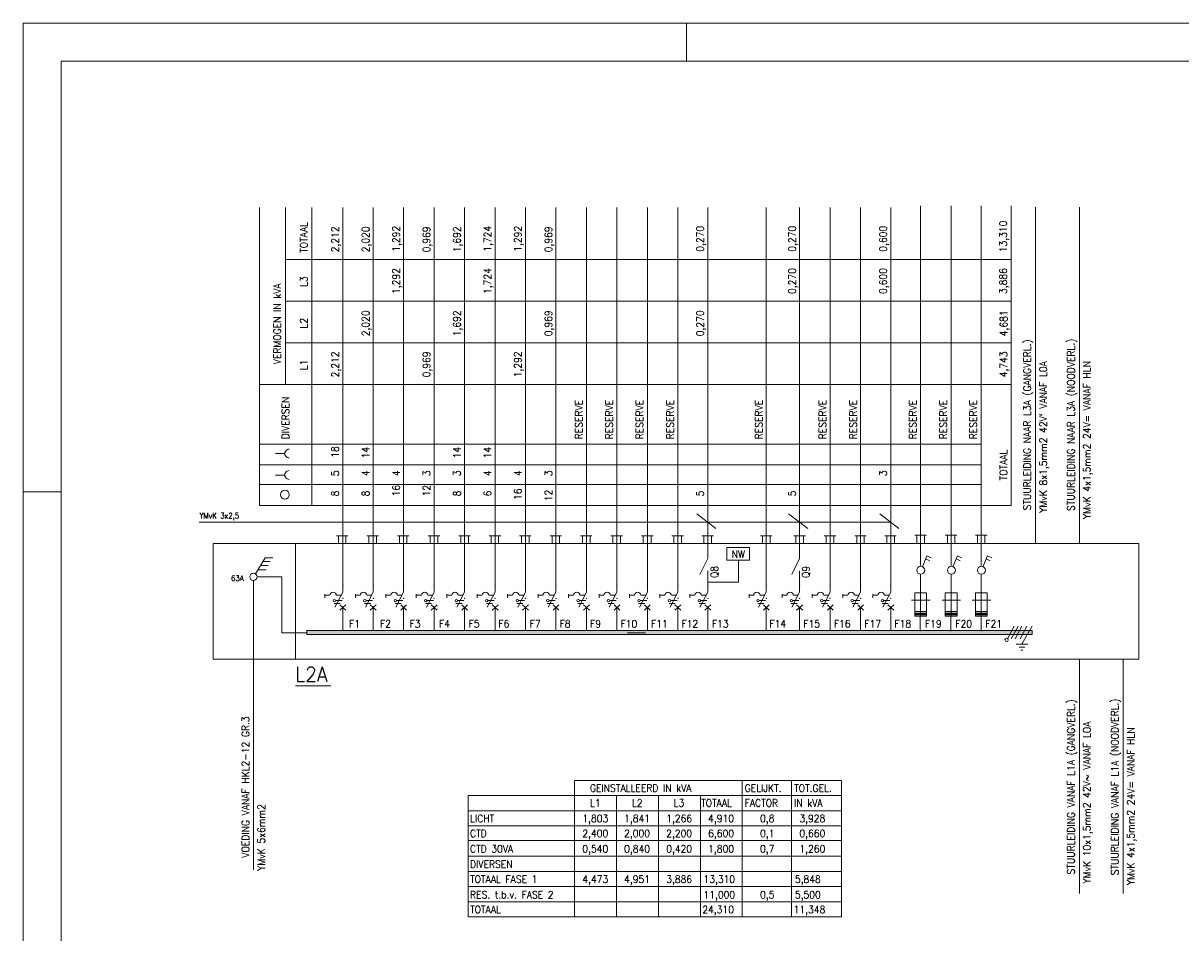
# Model space of a CAD drawing. Header units: metres. Extents: x 0 to 59.4, y 0 to 42.
# Tile 2 of 4: x 0 to 30.4, y 18.1 to 42. Entities that reach past the tile are written whole.
import ezdxf
from ezdxf.enums import TextEntityAlignment as Align

# ---------------------------------------------------------------- set-up
doc = ezdxf.new("R2010")
doc.units = ezdxf.units.M
doc.header["$MEASUREMENT"] = 0
doc.layers.add('Level 1', color=1, linetype='Continuous', lineweight=0)
doc.styles.add('Style-STANDARD', font='STANDARD.shx')

# ---------------------------------------------------------------- blocks, each defined once
blk = doc.blocks.new('A2')
at = {"layer": 'Level 1', "color": 1, "linetype": 'Continuous', "lineweight": 0}
for p, q in [((5.94, 4.2), (0, 4.2)), ((0, 4.2), (0, 0)), ((1.74, 4.1), (1.74, 4.2)), ((0, 2.97), (0.1, 2.97))]:
    blk.add_line(p, q, dxfattribs=at)
at = {"layer": 'Level 1', "color": 140, "linetype": 'Continuous', "lineweight": 0}
blk.add_3dface([(0.1, 0.1), (5.84, 0.1), (5.84, 4.1), (0.1, 4.1)], dxfattribs=at)

msp = doc.modelspace()

# ---------------------------------------------------------------- linework, layer by layer
at = {"layer": 'Level 1', "color": 1, "linetype": 'Continuous', "lineweight": 0}
for p, q in [((6.196, 29.346), (6.196, 37.159)), ((6.886, 32.518), (6.886, 37.159)), ((7.575, 29.346), (7.575, 37.159)), ((8.388, 37.159), (8.388, 27.065)), ((9.182, 37.159), (9.182, 27.065)), ((9.981, 37.159), (9.981, 27.065)), ((10.78, 37.159), (10.78, 27.065)), ((11.579, 37.159), (11.579, 27.065)), ((12.378, 37.159), (12.378, 27.065)), ((13.175, 37.159), (13.175, 27.065)), ((13.975, 37.159), (13.975, 27.065)), ((14.774, 37.159), (14.774, 27.065)), ((15.577, 37.159), (15.577, 27.065)), ((16.376, 37.159), (16.376, 27.065)), ((17.177, 37.159), (17.177, 27.065)), ((17.962, 37.159), (17.962, 27.955)), ((19.493, 37.159), (19.493, 27.065)), ((20.368, 37.159), (20.368, 27.955)), ((21.167, 37.159), (21.167, 27.065)), ((21.968, 37.159), (21.968, 27.065)), ((22.757, 37.159), (22.757, 27.065)), ((23.542, 27.768), (23.542, 37.206)), ((24.346, 27.768), (24.346, 37.206)), ((25.132, 27.768), (25.132, 37.206)), ((25.919, 29.346), (25.919, 37.206)), ((26.555, 37.174), (26.555, 28.362)), ((27.706, 37.174), (27.706, 28.362)), ((6.886, 35.799), (25.915, 35.799)), ((6.886, 34.706), (25.915, 34.706)), ((6.886, 33.612), (25.915, 33.612)), ((6.196, 32.518), (25.915, 32.518)), ((6.196, 30.956), (25.136, 30.956)), ((6.618, 30.706), (6.858, 30.706)), ((6.196, 30.409), (25.136, 30.409)), ((6.618, 30.143), (6.858, 30.143)), ((6.196, 29.893), (25.136, 29.893)), ((6.196, 29.346), (25.915, 29.346)), ((4.618, 28.909), (22.757, 28.909)), ((17.669, 29.127), (18.171, 28.737)), ((20.079, 29.127), (20.583, 28.737)), ((22.47, 29.127), (22.97, 28.737)), ((8.52, 28.549), (8.223, 28.549)), ((8.27, 28.346), (8.27, 28.549)), ((8.468, 28.346), (8.468, 28.549)), ((9.317, 28.549), (9.018, 28.549)), ((9.069, 28.346), (9.069, 28.549)), ((9.268, 28.346), (9.268, 28.549)), ((10.118, 28.549), (9.817, 28.549)), ((9.872, 28.346), (9.872, 28.549)), ((10.067, 28.346), (10.067, 28.549)), ((10.928, 28.549), (10.628, 28.549)), ((10.68, 28.346), (10.68, 28.549)), ((10.874, 28.346), (10.874, 28.549)), ((11.723, 28.549), (11.428, 28.549)), ((11.477, 28.346), (11.477, 28.549)), ((11.678, 28.346), (11.678, 28.549)), ((12.526, 28.549), (12.225, 28.549)), ((12.276, 28.346), (12.276, 28.549)), ((12.473, 28.346), (12.473, 28.549)), ((13.319, 28.549), (13.024, 28.549)), ((13.073, 28.346), (13.073, 28.549)), ((13.274, 28.346), (13.274, 28.549)), ((14.12, 28.549), (13.823, 28.549)), ((13.874, 28.346), (13.874, 28.549)), ((14.071, 28.346), (14.071, 28.549)), ((14.921, 28.549), (14.622, 28.549)), ((14.673, 28.346), (14.673, 28.549)), ((14.872, 28.346), (14.872, 28.549)), ((15.722, 28.549), (15.417, 28.549)), ((15.472, 28.346), (15.472, 28.549)), ((15.671, 28.346), (15.671, 28.549)), ((16.522, 28.549), (16.22, 28.549)), ((16.268, 28.346), (16.268, 28.549)), ((16.47, 28.346), (16.47, 28.549)), ((17.319, 28.549), (17.02, 28.549)), ((17.065, 28.346), (17.065, 28.549)), ((17.27, 28.346), (17.27, 28.549)), ((18.106, 28.549), (17.805, 28.549)), ((17.852, 28.346), (17.852, 28.549)), ((18.055, 28.346), (18.055, 28.549)), ((19.641, 28.549), (19.341, 28.549)), ((19.393, 28.346), (19.393, 28.549)), ((19.591, 28.346), (19.591, 28.549)), ((20.518, 28.549), (20.216, 28.549)), ((20.268, 28.346), (20.268, 28.549)), ((20.466, 28.346), (20.466, 28.549)), ((21.315, 28.549), (21.016, 28.549)), ((21.065, 28.346), (21.065, 28.549)), ((21.266, 28.346), (21.266, 28.549)), ((22.116, 28.549), (21.815, 28.549)), ((21.866, 28.346), (21.866, 28.549)), ((22.063, 28.346), (22.063, 28.549)), ((22.901, 28.549), (22.602, 28.549)), ((22.653, 28.346), (22.653, 28.549)), ((22.856, 28.346), (22.856, 28.549)), ((23.393, 28.565), (23.694, 28.565)), ((23.444, 28.346), (23.444, 28.565)), ((23.643, 28.346), (23.643, 28.565)), ((24.19, 28.565), (24.493, 28.565)), ((24.243, 28.346), (24.243, 28.565)), ((24.442, 28.346), (24.442, 28.565)), ((24.983, 28.565), (25.284, 28.565)), ((25.032, 28.346), (25.032, 28.565)), ((25.229, 28.346), (25.229, 28.565)), ((4.987, 28.346), (4.987, 25.315)), ((4.991, 28.346), (29.262, 28.346)), ((7.143, 28.346), (7.143, 25.315)), ((29.27, 28.346), (29.27, 25.315)), ((6.095, 27.549), (6.344, 27.971)), ((6.344, 27.971), (6.55, 27.971)), ((17.962, 27.955), (17.753, 27.534)), ((18.46, 28.237), (19.055, 28.237)), ((18.46, 27.909), (18.46, 28.237)), ((19.055, 28.237), (19.055, 27.909)), ((20.368, 27.955), (20.165, 27.534)), ((23.589, 27.737), (23.706, 28.018)), ((23.673, 27.94), (23.784, 27.893)), ((23.706, 28.018), (23.819, 27.971)), ((24.387, 27.737), (24.511, 28.018)), ((24.47, 27.94), (24.583, 27.893)), ((24.511, 28.018), (24.618, 27.971)), ((25.177, 27.737), (25.296, 28.018)), ((25.262, 27.94), (25.37, 27.893)), ((25.296, 28.018), (25.409, 27.971)), ((6.163, 27.659), (6.372, 27.659)), ((6.227, 27.768), (6.43, 27.768)), ((6.286, 27.877), (6.483, 27.877)), ((19.055, 27.909), (18.46, 27.909)), ((18.761, 27.909), (18.761, 27.331)), ((6.044, 27.362), (6.044, 19.784)), ((6.149, 27.471), (6.788, 27.471)), ((6.788, 27.471), (6.788, 26.002)), ((17.962, 27.627), (17.962, 27.065)), ((20.368, 27.627), (20.368, 27.065)), ((23.542, 27.049), (23.542, 27.534)), ((24.346, 27.049), (24.346, 27.534)), ((25.132, 27.049), (25.132, 27.534)), ((8.388, 27.065), (8.18, 26.674)), ((9.182, 27.065), (8.979, 26.674)), ((9.981, 27.065), (9.778, 26.674)), ((10.78, 27.065), (10.577, 26.674)), ((11.579, 27.065), (11.378, 26.674)), ((12.378, 27.065), (12.173, 26.674)), ((13.175, 27.065), (12.977, 26.674)), ((13.975, 27.065), (13.776, 26.674)), ((14.774, 27.065), (14.575, 26.674)), ((15.577, 27.065), (15.376, 26.674)), ((16.376, 27.065), (16.169, 26.674)), ((17.177, 27.065), (16.973, 26.674)), ((17.962, 27.065), (17.753, 26.674)), ((17.962, 27.331), (18.761, 27.331)), ((19.493, 27.065), (19.292, 26.674)), ((20.368, 27.065), (20.165, 26.674)), ((21.167, 27.065), (20.966, 26.674)), ((21.968, 27.065), (21.764, 26.674)), ((22.757, 27.065), (22.555, 26.674)), ((23.389, 27.049), (23.389, 26.44)), ((23.698, 27.049), (23.389, 27.049)), ((23.542, 26.44), (23.542, 27.049)), ((23.698, 26.44), (23.698, 27.049)), ((24.19, 27.049), (24.19, 26.44)), ((24.497, 27.049), (24.19, 27.049)), ((24.346, 26.44), (24.346, 27.049)), ((24.497, 26.44), (24.497, 27.049)), ((24.979, 27.049), (24.979, 26.44)), ((25.284, 27.049), (24.979, 27.049)), ((25.132, 26.44), (25.132, 27.049)), ((25.284, 26.44), (25.284, 27.049)), ((7.915, 27.018), (7.915, 26.924)), ((8.04, 26.987), (7.919, 26.987)), ((8.315, 26.768), (8.157, 26.768)), ((8.364, 26.846), (8.208, 26.846)), ((8.345, 26.987), (8.223, 26.987)), ((8.462, 26.737), (8.309, 26.596)), ((8.309, 26.737), (8.462, 26.596)), ((8.714, 27.018), (8.714, 26.924)), ((8.839, 26.987), (8.718, 26.987)), ((9.116, 26.768), (8.956, 26.768)), ((9.161, 26.846), (9.003, 26.846)), ((9.143, 26.987), (9.022, 26.987)), ((9.261, 26.737), (9.104, 26.596)), ((9.104, 26.737), (9.261, 26.596)), ((9.514, 27.018), (9.514, 26.924)), ((9.638, 26.987), (9.518, 26.987)), ((9.915, 26.768), (9.755, 26.768)), ((9.962, 26.846), (9.802, 26.846)), ((9.942, 26.987), (9.821, 26.987)), ((10.055, 26.737), (9.907, 26.596)), ((9.907, 26.737), (10.055, 26.596)), ((10.311, 27.018), (10.311, 26.924)), ((10.438, 26.987), (10.315, 26.987)), ((10.714, 26.768), (10.553, 26.768)), ((10.762, 26.846), (10.602, 26.846)), ((10.741, 26.987), (10.62, 26.987)), ((10.858, 26.737), (10.706, 26.596)), ((10.706, 26.737), (10.858, 26.596)), ((11.112, 27.018), (11.112, 26.924)), ((11.235, 26.987), (11.116, 26.987)), ((11.518, 26.768), (11.354, 26.768)), ((11.559, 26.846), (11.399, 26.846)), ((11.538, 26.987), (11.415, 26.987)), ((11.657, 26.737), (11.505, 26.596)), ((11.505, 26.737), (11.657, 26.596)), ((11.911, 27.018), (11.911, 26.924)), ((12.03, 26.987), (11.911, 26.987)), ((12.309, 26.768), (12.153, 26.768)), ((12.358, 26.846), (12.198, 26.846)), ((12.333, 26.987), (12.214, 26.987)), ((12.456, 26.737), (12.303, 26.596)), ((12.303, 26.737), (12.456, 26.596)), ((12.708, 27.018), (12.708, 26.924)), ((12.829, 26.987), (12.708, 26.987)), ((13.11, 26.768), (12.954, 26.768)), ((13.155, 26.846), (12.995, 26.846)), ((13.137, 26.987), (13.012, 26.987)), ((13.253, 26.737), (13.102, 26.596)), ((13.102, 26.737), (13.253, 26.596)), ((13.507, 27.018), (13.507, 26.924)), ((13.628, 26.987), (13.507, 26.987)), ((13.909, 26.768), (13.749, 26.768)), ((13.956, 26.846), (13.796, 26.846)), ((13.936, 26.987), (13.811, 26.987)), ((14.053, 26.737), (13.901, 26.596)), ((13.901, 26.737), (14.053, 26.596)), ((14.305, 27.018), (14.305, 26.924)), ((14.432, 26.987), (14.305, 26.987)), ((14.708, 26.768), (14.548, 26.768)), ((14.761, 26.846), (14.6, 26.846)), ((14.735, 26.987), (14.61, 26.987)), ((14.852, 26.737), (14.7, 26.596)), ((14.7, 26.737), (14.852, 26.596)), ((15.106, 27.018), (15.106, 26.924)), ((15.229, 26.987), (15.106, 26.987)), ((15.507, 26.768), (15.348, 26.768)), ((15.557, 26.846), (15.397, 26.846)), ((15.534, 26.987), (15.413, 26.987)), ((15.651, 26.737), (15.499, 26.596)), ((15.499, 26.737), (15.651, 26.596)), ((15.901, 27.018), (15.901, 26.924)), ((16.03, 26.987), (15.905, 26.987)), ((16.305, 26.768), (16.145, 26.768)), ((16.358, 26.846), (16.198, 26.846)), ((16.333, 26.987), (16.214, 26.987)), ((16.45, 26.737), (16.298, 26.596)), ((16.298, 26.737), (16.45, 26.596)), ((16.704, 27.018), (16.704, 26.924)), ((16.829, 26.987), (16.708, 26.987)), ((17.106, 26.768), (16.946, 26.768)), ((17.155, 26.846), (16.995, 26.846)), ((17.134, 26.987), (17.012, 26.987)), ((17.249, 26.737), (17.098, 26.596)), ((17.098, 26.737), (17.249, 26.596)), ((17.489, 27.018), (17.489, 26.924)), ((17.614, 26.987), (17.493, 26.987)), ((17.891, 26.768), (17.731, 26.768)), ((17.938, 26.846), (17.782, 26.846)), ((17.917, 26.987), (17.798, 26.987)), ((18.036, 26.737), (17.884, 26.596)), ((17.884, 26.737), (18.036, 26.596)), ((19.048, 27.018), (19.048, 26.924)), ((19.173, 26.987), (19.052, 26.987)), ((19.428, 26.768), (19.268, 26.768)), ((19.475, 26.846), (19.315, 26.846)), ((19.456, 26.987), (19.333, 26.987)), ((19.571, 26.737), (19.419, 26.596)), ((19.419, 26.737), (19.571, 26.596)), ((19.913, 27.018), (19.913, 26.924)), ((20.038, 26.987), (19.917, 26.987)), ((20.302, 26.768), (20.141, 26.768)), ((20.35, 26.846), (20.19, 26.846)), ((20.329, 26.987), (20.21, 26.987)), ((20.45, 26.737), (20.29, 26.596)), ((20.29, 26.737), (20.45, 26.596)), ((20.7, 27.018), (20.7, 26.924)), ((20.825, 26.987), (20.704, 26.987)), ((21.102, 26.768), (20.942, 26.768)), ((21.147, 26.846), (20.987, 26.846)), ((21.13, 26.987), (21.007, 26.987)), ((21.245, 26.737), (21.095, 26.596)), ((21.095, 26.737), (21.245, 26.596)), ((21.499, 27.018), (21.499, 26.924)), ((21.624, 26.987), (21.503, 26.987)), ((21.903, 26.768), (21.745, 26.768)), ((21.948, 26.846), (21.788, 26.846)), ((21.928, 26.987), (21.807, 26.987)), ((22.046, 26.737), (21.893, 26.596)), ((21.893, 26.737), (22.046, 26.596)), ((22.286, 27.018), (22.286, 26.924)), ((22.411, 26.987), (22.29, 26.987)), ((22.692, 26.768), (22.532, 26.768)), ((22.735, 26.846), (22.579, 26.846)), ((22.72, 26.987), (22.595, 26.987)), ((22.835, 26.737), (22.684, 26.596)), ((22.684, 26.737), (22.835, 26.596)), ((23.303, 26.862), (23.796, 26.862)), ((24.104, 26.862), (24.589, 26.862)), ((24.891, 26.862), (25.382, 26.862)), ((8.388, 26.065), (8.388, 26.674)), ((9.182, 26.065), (9.182, 26.674)), ((9.981, 26.065), (9.981, 26.674)), ((10.78, 26.065), (10.78, 26.674)), ((11.579, 26.065), (11.579, 26.674)), ((12.378, 26.065), (12.378, 26.674)), ((13.175, 26.065), (13.175, 26.674)), ((13.975, 26.065), (13.975, 26.674)), ((14.774, 26.065), (14.774, 26.674)), ((15.577, 26.065), (15.577, 26.674)), ((16.376, 26.065), (16.376, 26.674)), ((17.177, 26.065), (17.177, 26.674)), ((17.962, 26.065), (17.962, 26.674)), ((19.493, 26.065), (19.493, 26.674)), ((20.368, 26.065), (20.368, 26.674)), ((21.167, 26.065), (21.167, 26.674)), ((21.968, 26.065), (21.968, 26.674)), ((22.757, 26.065), (22.757, 26.674)), ((23.698, 26.565), (23.389, 26.565)), ((23.389, 26.518), (23.698, 26.518)), ((23.698, 26.502), (23.389, 26.502)), ((23.389, 26.471), (23.698, 26.471)), ((23.389, 26.44), (23.698, 26.44)), ((23.534, 26.44), (23.534, 26.049)), ((24.497, 26.565), (24.19, 26.565)), ((24.19, 26.518), (24.497, 26.518)), ((24.497, 26.502), (24.19, 26.502)), ((24.19, 26.471), (24.497, 26.471)), ((24.19, 26.44), (24.497, 26.44)), ((24.337, 26.44), (24.337, 26.049)), ((25.284, 26.565), (24.979, 26.565)), ((24.979, 26.518), (25.284, 26.518)), ((25.284, 26.502), (24.979, 26.502)), ((24.979, 26.471), (25.284, 26.471)), ((24.979, 26.44), (25.284, 26.44)), ((25.128, 26.44), (25.128, 26.049)), ((25.817, 25.846), (25.993, 26.174)), ((25.919, 25.846), (26.1, 26.174)), ((26.022, 25.846), (26.2, 26.174)), ((26.149, 25.846), (26.325, 26.174)), ((26.2, 25.705), (26.466, 26.174)), ((6.788, 26.002), (7.436, 26.002)), ((15.85, 26.002), (16.329, 26.002)), ((26.048, 25.705), (26.354, 25.705)), ((26.126, 25.627), (26.278, 25.627)), ((26.173, 25.549), (26.223, 25.549)), ((4.987, 25.315), (29.262, 25.315)), ((27.706, 25.315), (27.706, 19.159)), ((28.852, 25.315), (28.852, 19.159)), ((7.143, 24.612), (8.075, 24.612)), ((14.466, 18.549), (14.466, 22.127)), ((14.466, 22.127), (21.468, 22.127)), ((18.86, 18.549), (18.86, 22.127)), ((20.157, 18.549), (20.157, 22.127)), ((21.468, 18.549), (21.468, 22.127)), ((11.673, 18.549), (11.673, 21.737)), ((11.673, 21.737), (21.468, 21.737)), ((15.565, 18.549), (15.565, 21.737)), ((16.665, 18.549), (16.665, 21.737)), ((17.764, 18.549), (17.764, 21.737)), ((11.673, 21.331), (21.468, 21.331)), ((11.673, 20.94), (21.468, 20.94)), ((11.673, 20.549), (21.468, 20.549)), ((11.673, 20.143), (21.468, 20.143)), ((11.673, 19.737), (21.468, 19.737)), ((11.673, 19.346), (21.468, 19.346)), ((11.673, 18.94), (21.468, 18.94)), ((11.673, 18.549), (21.468, 18.549))]:
    msp.add_line(p, q, dxfattribs=at)
for centre, radius in [((6.866, 29.627), 0.115), ((23.546, 27.643), 0.104), ((24.35, 27.643), 0.104), ((25.136, 27.643), 0.104), ((6.04, 27.471), 0.0957), ((8.163, 26.846), 0.0332), ((8.964, 26.846), 0.0332), ((9.764, 26.846), 0.0332), ((10.561, 26.846), 0.0332), ((11.362, 26.846), 0.0332), ((12.161, 26.846), 0.0332), ((12.962, 26.846), 0.0332), ((13.762, 26.846), 0.0332), ((14.559, 26.846), 0.0332), ((15.356, 26.846), 0.0332), ((16.153, 26.846), 0.0332), ((16.954, 26.846), 0.0332), ((17.739, 26.846), 0.0332), ((19.276, 26.846), 0.0332), ((20.149, 26.846), 0.0332), ((20.95, 26.846), 0.0332), ((21.747, 26.846), 0.0332), ((22.54, 26.846), 0.0332), ((25.796, 25.815), 0.0449)]:
    msp.add_circle(centre, radius, dxfattribs=at)
for centre, radius, start, end in [((6.979, 30.706), 0.115, 90, 270.0001), ((6.979, 30.143), 0.115, 90, 270.0001), ((8.13, 26.987), 0.084, 0, 180), ((8.928, 26.987), 0.084, 0, 180), ((9.731, 26.987), 0.084, 0, 180), ((10.532, 26.987), 0.084, 0, 180), ((11.329, 26.987), 0.084, 0, 180), ((12.128, 26.987), 0.084, 0, 180), ((12.921, 26.987), 0.084, 0, 180), ((13.721, 26.987), 0.084, 0, 180), ((14.522, 26.987), 0.084, 0, 180), ((15.319, 26.987), 0.084, 0, 180), ((16.12, 26.987), 0.084, 0, 180), ((16.917, 26.987), 0.084, 0, 180), ((17.704, 26.987), 0.084, 0, 180), ((19.245, 26.987), 0.084, 0, 180), ((20.12, 26.987), 0.084, 0, 180), ((20.917, 26.987), 0.084, 0, 180), ((21.718, 26.987), 0.084, 0, 180), ((22.505, 26.987), 0.084, 0, 180)]:
    msp.add_arc(centre, radius, start, end, dxfattribs=at)
for p in [(8.388, 27.252), (9.182, 27.252), (9.981, 27.252), (10.78, 27.252), (11.579, 27.252), (12.378, 27.252), (13.175, 27.252), (13.975, 27.252), (14.774, 27.252), (15.577, 27.252), (16.376, 27.252), (17.177, 27.252), (17.962, 27.252), (19.493, 27.252), (20.368, 27.252), (21.167, 27.252), (21.968, 27.252), (22.757, 27.252), (8.388, 26.909), (9.182, 26.909), (9.981, 26.909), (10.78, 26.909), (11.579, 26.909), (12.378, 26.909), (13.175, 26.909), (13.975, 26.909), (14.774, 26.909), (15.577, 26.909), (16.376, 26.909), (17.177, 26.909), (17.962, 26.909), (19.493, 26.909), (20.368, 26.909), (21.167, 26.909), (21.968, 26.909), (22.757, 26.909), (23.542, 26.44), (24.346, 26.44), (25.132, 26.44)]:
    msp.add_point(p, dxfattribs=at)
msp.add_solid([(7.444, 25.955), (7.444, 26.065), (26.47, 25.955), (26.47, 26.065)], dxfattribs=at)
msp.add_3dface([(7.444, 25.955), (7.444, 26.065), (26.47, 26.065), (26.47, 25.955)], dxfattribs=at)

# ---------------------------------------------------------------- block references
at = {"layer": 'Level 1', "color": 140, "linetype": 'Continuous', "lineweight": 0, "xscale": 10, "yscale": 10, "zscale": 10}
msp.add_blockref('A2', (0, 0), dxfattribs=at)

# ---------------------------------------------------------------- texts
at = {"layer": 'Level 1', "color": 1, "linetype": 'Continuous', "lineweight": 0, "style": 'Style-STANDARD'}
for s, height, p in [('TOTAAL', 0.1933, (7.456, 35.971)), ('13,310', 0.1933, (25.803, 35.987)), ('2,212', 0.1933, (8.278, 35.987)), ('2,020', 0.1933, (9.081, 35.987)), ('1,292', 0.1933, (9.88, 36.002)), ('0,969', 0.1933, (10.68, 35.987)), ('1,692', 0.1933, (11.477, 35.987)), ('1,724', 0.1933, (12.276, 36.002)), ('1,292', 0.1933, (13.073, 36.002)), ('0,969', 0.1933, (13.874, 35.987)), ('0,270', 0.1933, (17.852, 36.002)), ('0,270', 0.1933, (20.268, 36.002)), ('0,600', 0.1933, (22.653, 36.002)), ('1,292', 0.1933, (9.88, 34.893)), ('1,724', 0.1933, (12.276, 34.893)), ('0,270', 0.1933, (20.268, 34.893)), ('0,600', 0.1933, (22.653, 34.893)), ('3,886', 0.1933, (25.803, 34.893)), ('VERMOGEN IN kVA', 0.1933, (6.763, 33.049)), ('L3', 0.1933, (7.456, 35.081)), ('2,020', 0.1933, (9.081, 33.784)), ('1,692', 0.1933, (11.477, 33.784)), ('0,969', 0.1933, (13.874, 33.784)), ('0,270', 0.1933, (17.852, 33.784)), ('4,681', 0.1933, (25.817, 33.784)), ('L2', 0.1933, (7.456, 33.987)), ('L1', 0.1933, (7.456, 32.893)), ('2,212', 0.1933, (8.278, 32.706)), ('0,969', 0.1933, (10.68, 32.706)), ('1,292', 0.1933, (13.073, 32.706)), ('4,743', 0.1933, (25.811, 32.706)), ('DIVERSEN', 0.1933, (6.979, 31.081)), ('RESERVE', 0.1933, (14.673, 31.081)), ('RESERVE', 0.1933, (15.472, 31.081)), ('RESERVE', 0.1933, (16.268, 31.081)), ('RESERVE', 0.1933, (17.065, 31.081)), ('RESERVE', 0.1933, (19.393, 31.081)), ('RESERVE', 0.1933, (21.065, 31.081)), ('RESERVE', 0.1933, (21.866, 31.081)), ('RESERVE', 0.1933, (23.434, 31.081)), ('RESERVE', 0.1933, (24.231, 31.081)), ('RESERVE', 0.1933, (25.02, 31.081)), ('18', 0.1933, (8.278, 30.596)), ('14', 0.1933, (9.081, 30.58)), ('14', 0.1933, (11.477, 30.58)), ('14', 0.1933, (12.276, 30.58)), ('TOTAAL', 0.1933, (25.811, 30.002)), ('5', 0.193, (8.278, 30.112)), ('4', 0.193, (9.081, 30.112)), ('4', 0.193, (9.88, 30.112)), ('3', 0.193, (10.68, 30.112)), ('3', 0.193, (11.477, 30.112)), ('4', 0.193, (12.276, 30.112)), ('4', 0.193, (13.073, 30.112)), ('3', 0.193, (13.874, 30.112)), ('3', 0.193, (22.653, 30.112)), ('16', 0.1933, (9.88, 29.581)), ('12', 0.1933, (10.68, 29.581)), ('16', 0.1933, (13.073, 29.487)), ('8', 0.193, (8.278, 29.581)), ('8', 0.193, (9.081, 29.581)), ('8', 0.193, (11.477, 29.581)), ('6', 0.193, (12.276, 29.581)), ('12', 0.1933, (13.874, 29.456)), ('5', 0.193, (17.852, 29.581)), ('5', 0.193, (20.268, 29.581)), ('Q8', 0.1933, (18.231, 27.44)), ('Q9', 0.1933, (20.63, 27.44))]:
    msp.add_text(s, height=height, rotation=90, dxfattribs=at).set_placement(p)
for s, p in [('STUURLEIDING NAAR L3A (GANGVERL.)', (26.434, 31.459)), ('STUURLEIDING NAAR L3A (NOODVERL.)', (27.583, 31.459)), ('YMvK 8x1,5mm2 42V` VANAF L0A', (26.856, 31.139)), ('YMvK 4x1,5mm2 24V= VANAF HLN', (28.001, 31.06)), ('STUURLEIDING VANAF L1A (GANGVERL.)', (27.583, 21.959)), ('STUURLEIDING VANAF L1A (NOODVERL.)', (28.733, 21.959)), ('VOEDING VANAF HKL2-12 GR.3', (5.928, 21.955)), ('YMvK 10x1,5mm2 42V~ VANAF LOA', (28.001, 21.546)), ('YMvK 4x1,5mm2 24V= VANAF HLN', (29.151, 21.451)), ('YMvK 5x6mm2', (6.344, 20.63))]:
    msp.add_text(s, height=0.1933, rotation=90, dxfattribs=at).set_placement(p, align=Align.CENTER)
for s, height, p in [('YMvK 3x2,5', 0.1464, (4.626, 29.002)), ('63A', 0.1464, (5.452, 27.362)), ('F1', 0.1933, (8.55, 26.143)), ('F2', 0.1933, (9.362, 26.143)), ('F3', 0.1933, (10.137, 26.143)), ('F4', 0.1933, (10.909, 26.143)), ('F5', 0.1933, (11.686, 26.143)), ('F6', 0.1933, (12.466, 26.143)), ('F7', 0.1933, (13.286, 26.143)), ('F8', 0.1933, (14.071, 26.143)), ('F9', 0.1933, (14.872, 26.143)), ('F10', 0.1933, (15.671, 26.143)), ('F11', 0.1933, (16.47, 26.143)), ('F12', 0.1933, (17.27, 26.143)), ('F13', 0.1933, (18.067, 26.143)), ('F14', 0.1933, (19.577, 26.143)), ('F15', 0.1933, (20.466, 26.143)), ('F16', 0.1933, (21.266, 26.143)), ('F17', 0.1933, (22.067, 26.143)), ('F18', 0.1933, (22.856, 26.143)), ('F19', 0.1933, (23.655, 26.143)), ('F20', 0.1933, (24.454, 26.143)), ('F21', 0.1933, (25.241, 26.143)), ('L2A', 0.3906, (7.139, 24.721)), ('GEINSTALLEERD IN kVA', 0.1933, (14.868, 21.831)), ('GELIJKT.', 0.1933, (18.927, 21.831)), ('TOT.GEL.', 0.1933, (20.223, 21.831)), ('L1', 0.1933, (14.868, 21.44)), ('L2', 0.1933, (15.968, 21.44)), ('L3', 0.1933, (17.063, 21.44)), ('TOTAAL', 0.1933, (17.784, 21.44)), ('FACTOR', 0.1933, (18.927, 21.44)), ('IN kVA', 0.1933, (20.223, 21.44)), ('LICHT', 0.1933, (11.723, 21.034)), ('1,803', 0.1933, (14.669, 21.034)), ('1,841', 0.1933, (15.764, 21.034)), ('1,266', 0.1933, (16.868, 21.034)), ('4,910', 0.1933, (17.968, 21.034)), ('0,8', 0.1933, (19.331, 21.034)), ('3,928', 0.1933, (20.362, 21.034)), ('CTD', 0.1933, (11.723, 20.643)), ('2,400', 0.1933, (14.669, 20.643)), ('2,000', 0.1933, (15.764, 20.643)), ('2,200', 0.1933, (16.868, 20.643)), ('6,600', 0.1933, (17.968, 20.643)), ('0,1', 0.1933, (19.331, 20.643)), ('0,660', 0.1933, (20.362, 20.643)), ('CTD 30VA', 0.1933, (11.723, 20.237)), ('0,540', 0.1933, (14.669, 20.237)), ('0,840', 0.1933, (15.764, 20.237)), ('0,420', 0.1933, (16.868, 20.237)), ('1,800', 0.1933, (17.968, 20.237)), ('0,7', 0.1933, (19.331, 20.237)), ('1,260', 0.1933, (20.362, 20.237)), ('DIVERSEN', 0.1933, (11.723, 19.831)), ('TOTAAL FASE 1', 0.1933, (11.723, 19.44)), ('4,473', 0.1933, (14.669, 19.44)), ('4,951', 0.1933, (15.764, 19.44)), ('3,886', 0.1933, (16.868, 19.44)), ('13,310', 0.1933, (17.846, 19.44)), ('5,848', 0.1933, (20.243, 19.44)), ('RES. t.b.v. FASE 2', 0.1933, (11.723, 19.034)), ('11,000', 0.1933, (17.846, 19.034)), ('0,5', 0.1933, (19.331, 19.034)), ('5,500', 0.1933, (20.243, 19.034)), ('TOTAAL', 0.1933, (11.723, 18.643)), ('24,310', 0.1933, (17.815, 18.643)), ('11,348', 0.1933, (20.212, 18.643))]:
    msp.add_text(s, height=height, dxfattribs=at).set_placement(p)
msp.add_text('NW', height=0.1933, dxfattribs=at).set_placement((18.761, 27.971), align=Align.CENTER)

doc.saveas('drawing.dxf')
